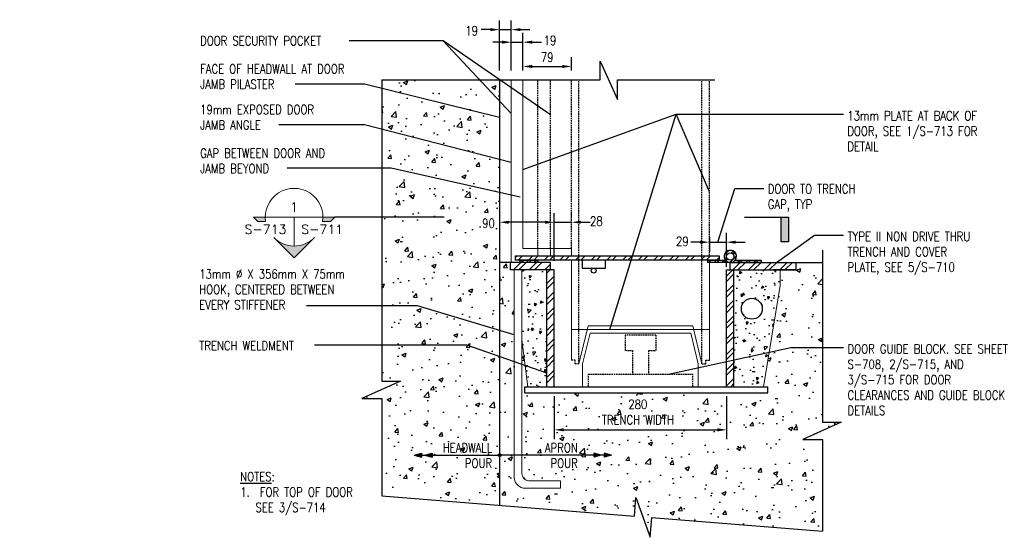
# Model space of a CAD drawing. Header units: millimetres. Extents: x -77 to 4361, y -1560 to 908.
# Tile 4 of 5: x 2761 to 4361, y -1560 to -718. Entities that reach past the tile are written whole.
import ezdxf
from ezdxf import colors
from ezdxf.entities.mleader import LeaderData, LeaderLine
from ezdxf.enums import TextEntityAlignment as Align
from ezdxf.math import Vec2, Vec3

# ---------------------------------------------------------------- set-up
doc = ezdxf.new("R2010")
doc.units = ezdxf.units.MM
doc.linetypes.add('HIDDEN', pattern=[0.375, 0.25, -0.125])
for name, color, linetype in [('G-ANNO-TTLS', 1, 'Continuous'), ('S-ANNO-DIMS', 2, 'Continuous'), ('S-ANNO-TEXT', 2, 'Continuous'), ('S-DETL-CONC', 4, 'Continuous'), ('S-SDEL-DIMS', 3, 'Continuous'), ('S-SDEL-LW25', 3, 'Continuous'), ('S-SECT-CONC', 4, 'Continuous'), ('S-SECT-HIDE', 2, 'HIDDEN'), ('S-SECT-PATT', 1, 'Continuous')]:
    doc.layers.add(name, color=color, linetype=linetype)
for name, color, linetype, lineweight in [('S-ANNO-SYMB', 3, 'Continuous', 18), ('S-SDEL-LW09', 170, 'Continuous', 18), ('S-SDEL-LW18', 190, 'Continuous', 18), ('S-SDEL-TEXT', 2, 'Continuous', 25)]:
    doc.layers.add(name, color=color, linetype=linetype, lineweight=lineweight)
doc.styles.add('ROMANS', font='ROMANS.shx', dxfattribs={"width": 0.8})
doc.styles.add('STD1', font='simplex', dxfattribs={"height": 0.1})
doc.styles.add('Text', font='romans.shx', dxfattribs={"width": 0.8, "height": 3})
doc.dimstyles.new('NFL_1', dxfattribs={"dimscale": 0, "dimtxt": 3, "dimasz": 3, "dimexe": 3, "dimexo": 3, "dimgap": 1.5, "dimtad": 1, "dimdec": 0, "dimzin": 3, "dimdsep": 46, "dimtxsty": 'Text', "dimcen": 3, "dimdle": 3, "dimclrd": 1, "dimclre": 1, "dimclrt": 2, "dimadec": 0, "dimazin": 0, "dimtfac": 0.75, "dimtdec": 0, "dimtmove": 2, "dimatfit": 3, "dimfxl": 0.125, "dimtfillclr": 1, "dimfrac": 2, "dimtolj": 1, "dimtzin": 0, "dimarcsym": 1})
doc.dimstyles.get("Standard").update_dxf_attribs({"dimtxt": 0.125, "dimasz": 0.125, "dimexe": 0.18, "dimexo": 0.0625, "dimgap": 0.125, "dimtad": 0, "dimtih": 1, "dimtoh": 1, "dimdec": 4, "dimzin": 0, "dimdsep": 46, "dimtxsty": 'Text', "dimcen": 0.125, "dimclrt": 2, "dimadec": 0, "dimazin": 0, "dimtfac": 1, "dimtdec": 4, "dimtofl": 0, "dimtmove": 0, "dimatfit": 3, "dimfxl": 0.18, "dimtolj": 1, "dimtzin": 0, "dimarcsym": 0})
pattern_1 = [(225, (-22202.825, -4295.447), (12.727922, -12.727922), []), (225, (-22211.31, -4295.447), (12.727922, -12.727922), [])]

# ---------------------------------------------------------------- blocks, each defined once
blk = doc.blocks.new('*D93')
at = {"layer": 'Defpoints', "color": 0, "transparency": 16777216}
for p in [(3541.1, -979), (3541.1, -1047.6), (3630.1, -1102.2)]:
    blk.add_point(p, dxfattribs=at)
at = {"layer": 'S-SDEL-DIMS', "color": 1, "lineweight": -2, "transparency": 16777216}
for p, q in [((3541.1, -994), (3541.1, -1062.6)), ((3630.1, -1087.2), (3630.1, -1032.6)), ((3615.1, -1047.6), (3556.1, -1047.6))]:
    blk.add_line(p, q, dxfattribs=at)
at = {"layer": 'S-SDEL-DIMS', "color": 1, "transparency": 16777216}
for points in [[(3556.1, -1045.1), (3556.1, -1050.1), (3541.1, -1047.6)], [(3615.1, -1045.1), (3615.1, -1050.1), (3630.1, -1047.6)]]:
    blk.add_solid(points, dxfattribs=at)
at = {"layer": 'S-SDEL-DIMS', "color": 2, "transparency": 16777216, "insert": (3523.1, -1049.2), "char_height": 15, "attachment_point": 5, "style": 'Text'}
blk.add_mtext('\\A1;90', dxfattribs=at)
blk = doc.blocks.new('*D94')
at = {"layer": 'Defpoints', "color": 0, "transparency": 16777216}
for p in [(3658.1, -1047.6), (3658.1, -1053.8), (3630.1, -1125.2)]:
    blk.add_point(p, dxfattribs=at)
at = {"layer": 'S-SDEL-DIMS', "color": 1, "lineweight": -2, "transparency": 16777216}
for p, q in [((3630.1, -1110.2), (3630.1, -1032.6)), ((3658.1, -1038.8), (3658.1, -1032.6)), ((3615.1, -1047.6), (3600.1, -1047.6)), ((3630.1, -1047.6), (3658.1, -1047.6)), ((3673.1, -1047.6), (3688.1, -1047.6))]:
    blk.add_line(p, q, dxfattribs=at)
at = {"layer": 'S-SDEL-DIMS', "color": 1, "transparency": 16777216}
for points in [[(3615.1, -1045.1), (3615.1, -1050.1), (3630.1, -1047.6)], [(3673.1, -1045.1), (3673.1, -1050.1), (3658.1, -1047.6)]]:
    blk.add_solid(points, dxfattribs=at)
at = {"layer": 'S-SDEL-DIMS', "color": 2, "transparency": 16777216, "insert": (3698.4, -1045.9), "char_height": 15, "attachment_point": 5, "style": 'Text'}
blk.add_mtext('\\A1;28', dxfattribs=at)
blk = doc.blocks.new('*D95')
at = {"layer": 'Defpoints', "color": 0, "transparency": 16777216}
for p in [(3560.1, -734.4), (3541.1, -815.9), (3560.1, -815.9)]:
    blk.add_point(p, dxfattribs=at)
at = {"layer": 'S-SDEL-DIMS', "color": 1, "lineweight": -2, "transparency": 16777216}
for p, q in [((3541.1, -800.9), (3541.1, -719.4)), ((3560.1, -800.9), (3560.1, -719.4)), ((3526.1, -734.4), (3511.1, -734.4)), ((3541.1, -734.4), (3560.1, -734.4)), ((3575.1, -734.4), (3590.1, -734.4))]:
    blk.add_line(p, q, dxfattribs=at)
at = {"layer": 'S-SDEL-DIMS', "color": 1, "transparency": 16777216}
for points in [[(3526.1, -731.9), (3526.1, -736.9), (3541.1, -734.4)], [(3575.1, -731.9), (3575.1, -736.9), (3560.1, -734.4)]]:
    blk.add_solid(points, dxfattribs=at)
at = {"layer": 'S-SDEL-DIMS', "color": 2, "transparency": 16777216, "insert": (3495.8, -736.3), "char_height": 15, "attachment_point": 5, "style": 'Text'}
blk.add_mtext('\\A1;19', dxfattribs=at)
blk = doc.blocks.new('*D96')
at = {"layer": 'Defpoints', "color": 0, "transparency": 16777216}
for p in [(3579.1, -754.8), (3560.1, -815.9), (3579.1, -815.9)]:
    blk.add_point(p, dxfattribs=at)
at = {"layer": 'S-SDEL-DIMS', "color": 1, "lineweight": -2, "transparency": 16777216}
for p, q in [((3560.1, -800.9), (3560.1, -739.8)), ((3579.1, -800.9), (3579.1, -739.8)), ((3545.1, -754.8), (3530.1, -754.8)), ((3560.1, -754.8), (3579.1, -754.8)), ((3594.1, -754.8), (3609.1, -754.8))]:
    blk.add_line(p, q, dxfattribs=at)
at = {"layer": 'S-SDEL-DIMS', "color": 1, "transparency": 16777216}
for points in [[(3545.1, -752.3), (3545.1, -757.3), (3560.1, -754.8)], [(3594.1, -752.3), (3594.1, -757.3), (3579.1, -754.8)]]:
    blk.add_solid(points, dxfattribs=at)
at = {"layer": 'S-SDEL-DIMS', "color": 2, "transparency": 16777216, "insert": (3623.1, -752), "char_height": 15, "attachment_point": 5, "style": 'Text'}
blk.add_mtext('\\A1;19', dxfattribs=at)
blk = doc.blocks.new('*D97')
at = {"layer": 'Defpoints', "color": 0, "transparency": 16777216}
for p in [(3658.1, -794.3), (3579.1, -815.9), (3658.1, -815.9)]:
    blk.add_point(p, dxfattribs=at)
at = {"layer": 'S-SDEL-DIMS', "color": 1, "lineweight": -2, "transparency": 16777216}
for p, q in [((3579.1, -800.9), (3579.1, -779.3)), ((3658.1, -800.9), (3658.1, -779.3)), ((3594.1, -794.3), (3643.1, -794.3))]:
    blk.add_line(p, q, dxfattribs=at)
at = {"layer": 'S-SDEL-DIMS', "color": 1, "transparency": 16777216}
for points in [[(3594.1, -791.8), (3594.1, -796.8), (3579.1, -794.3)], [(3643.1, -791.8), (3643.1, -796.8), (3658.1, -794.3)]]:
    blk.add_solid(points, dxfattribs=at)
at = {"layer": 'S-SDEL-DIMS', "color": 2, "transparency": 16777216, "insert": (3618.6, -779.3), "char_height": 15, "attachment_point": 5, "style": 'Text'}
blk.add_mtext('\\A1;79', dxfattribs=at)
blk = doc.blocks.new('*D98')
at = {"layer": 'Defpoints', "color": 0, "transparency": 16777216}
for p in [(3882.1, -1057.1), (3910.1, -1080), (3910.1, -1135.1)]:
    blk.add_point(p, dxfattribs=at)
at = {"layer": 'S-SDEL-DIMS', "color": 1, "lineweight": -2, "transparency": 16777216}
for p, q in [((3882.1, -1072.1), (3882.1, -1095)), ((3910.1, -1120.1), (3910.1, -1065)), ((3867.1, -1080), (3852.1, -1080)), ((3882.1, -1080), (3910.1, -1080)), ((3925.1, -1080), (3940.1, -1080))]:
    blk.add_line(p, q, dxfattribs=at)
at = {"layer": 'S-SDEL-DIMS', "color": 1, "transparency": 16777216}
for points in [[(3867.1, -1077.5), (3867.1, -1082.5), (3882.1, -1080)], [(3925.1, -1077.5), (3925.1, -1082.5), (3910.1, -1080)]]:
    blk.add_solid(points, dxfattribs=at)
at = {"layer": 'S-SDEL-DIMS', "color": 2, "transparency": 16777216, "insert": (3838.2, -1078.7), "char_height": 15, "attachment_point": 5, "style": 'Text'}
blk.add_mtext('\\A1;29', dxfattribs=at)
blk = doc.blocks.new('GH2027')
h = blk.add_hatch(color=0)
h.paths.add_polyline_path([(-0.312, 0), (-0.442, 0), (-0.395, -0.047), (-0.309, -0.047, -0.037831)])
h.paths.add_polyline_path([(0.221, -0.221, -0.414214), (-0.221, -0.221), (0, -0.442)])
h.paths.add_polyline_path([(0.442, 0), (0.312, 0, -0.037831), (0.309, -0.047), (0.395, -0.047)])
at = {"color": 0}
blk.add_line((0, 0), (0, -0.312), dxfattribs=at)
for points in [[(0.309, -0.047, 1.163965), (-0.309, -0.047), (-0.395, -0.047), (-0.442, 0), (0.442, 0), (0.395, -0.047)], [(-0.221, -0.221, 0.414214), (0.221, -0.221), (0, -0.442)]]:
    blk.add_lwpolyline(points, format="xyb", close=True, dxfattribs=at)
at = {"color": 0, "linetype": 'ByBlock', "lineweight": -2, "style": 'STD1'}
blk.add_attdef('NUM', text='', height=0.1, dxfattribs=at).set_placement((-0.001, 0.06), align=Align.CENTER)
blk.add_attdef('APPLIES', text='', height=0.1, dxfattribs=at).set_placement((-0.083, -0.181), align=Align.RIGHT)
for tag, p in [('DRAWN', (0.077, -0.181)), ('NOTE', (0.244, -0.386))]:
    blk.add_attdef(tag, p, '', height=0.1, dxfattribs=at)
blk = doc.blocks.new('FLAG')
blk.add_hatch(color=0).paths.add_polyline_path([(-11.91, 8.03), (-14.29, 8.03), (-14.29, 0), (-11.91, 0)])
at = {"color": 0}
blk.add_lwpolyline([(0, 0), (-14.29, 0), (-14.29, 8.03), (-11.91, 8.03), (-11.91, 0)], dxfattribs=at)
blk = doc.blocks.new('*D99')
at = {"layer": 'Defpoints', "color": 0, "transparency": 16777216}
for p in [(3630.1, -1315.2), (3910.1, -1315.2), (3910.1, -1385.1)]:
    blk.add_point(p, dxfattribs=at)
at = {"layer": 'S-SDEL-DIMS', "color": 1, "lineweight": -2, "transparency": 16777216}
for p, q in [((3630.1, -1330.2), (3630.1, -1400.1)), ((3910.1, -1330.2), (3910.1, -1400.1)), ((3645.1, -1385.1), (3895.1, -1385.1))]:
    blk.add_line(p, q, dxfattribs=at)
at = {"layer": 'S-SDEL-DIMS', "color": 1, "transparency": 16777216}
for points in [[(3645.1, -1382.6), (3645.1, -1387.6), (3630.1, -1385.1)], [(3895.1, -1382.6), (3895.1, -1387.6), (3910.1, -1385.1)]]:
    blk.add_solid(points, dxfattribs=at)
at = {"layer": 'S-SDEL-DIMS', "color": 2, "transparency": 16777216, "insert": (3765.9, -1356.2), "char_height": 15, "attachment_point": 5, "style": 'Text'}
blk.add_mtext('\\A1;280\\PTRENCH WIDTH', dxfattribs=at)

msp = doc.modelspace()

# ---------------------------------------------------------------- hatches: boundary and pattern name
at = {"layer": 'S-SECT-PATT'}
h = msp.add_hatch(dxfattribs=at)
h.set_pattern_fill('CONCRETE_C', color=256, scale=10, pattern_type=2)
h.set_pattern_definition([(50, (-22481.023, -3937.34), (71.72602, -6.27521), [7.5, -82.5]), (355, (-22481.02, -3937.34), (-13.87513, 75.21921), [6, -66]), (100.4514, (-22475.046, -3937.86), (57.85094, 68.94395), [6.37402, -70.11421]), (46.1842, (-22481.02, -3917.34), (106.7241, -16.5519), [11.25, -123.75]), (96.6356, (-22472.13, -3918.72), (93.46627, 97.4118), [9.56103, -105.1713]), (351.1842, (-22481.02, -3917.34), (93.4662, 97.41186), [9, -99]), (21, (-22471.023, -3922.34), (59.6907, -40.26189), [7.5, -82.5]), (326, (-22471.02, -3922.34), (24.33153, 72.515), [6, -66]), (71.4514, (-22466.05, -3925.69), (84.02226, 32.25305), [6.37402, -70.11421]), (37.5, (-22481.023, -3937.338), (1.215986, 33.289385), [0, -65.2, 0, -67, 0, -66.25]), (7.5, (-22481.023, -3937.338), (26.306954, 39.44117), [0, -38.2, 0, -63.7, 0, -25.25]), (327.5, (-22503.323, -3937.338), (53.382244, -2.255487), [0, -25, 0, -78, 0, -103.5]), (317.5, (-22513.323, -3937.34), (58.31862, 10.0105), [0, -32.5, 0, -51.8, 0, -73.5])])
h.paths.add_polyline_path([(3349.5, -815.9), (3541.1, -815.9), (3541.1, -1508), (3349.5, -1492.6), (3349.5, -1334.2), (3317.3, -1334.2), (3379.9, -1306), (3349.5, -1306)])
h = msp.add_hatch(dxfattribs=at)
h.set_pattern_fill('ANSI32', color=256, scale=48)
h.set_pattern_definition([(45, (-22481.023, -3937.338), (-12.727922, 12.727922), []), (45, (-22472.538, -3937.338), (-12.727922, 12.727922), [])])
h.paths.add_polyline_path([(3567.1, -1102.2), (3898.1, -1102.2), (3898.1, -1109.2), (3567.1, -1109.2)])
h = msp.add_hatch(dxfattribs=at)
h.set_pattern_fill('ANSI32', color=256, scale=24)
h.set_pattern_definition([(45, (-22481.023, -3937.338), (-6.363961, 6.363961), []), (45, (-22476.7805, -3937.338), (-6.363961, 6.363961), [])])
h.paths.add_polyline_path([(3924.1, -1109.2), (3966.1, -1109.2), (3966.1, -1113.2), (3916.1, -1113.2, -4.236068)])
h.paths.add_polyline_path([(3922.1, -1103.2, 1), (3910.1, -1103.2, 1)], flags=16)
h.paths.add_polyline_path([(3879.1, -1109.2), (3908.1, -1109.2, 0.236068), (3916.1, -1113.2), (3879.1, -1113.2)])
h.paths.add_polyline_path([(3574.1, -1109.2), (3603.1, -1109.2), (3603.1, -1113.2), (3574.1, -1113.2)])
h = msp.add_hatch(dxfattribs=at)
h.set_pattern_fill('CONCRETE_C', color=256, scale=10, pattern_type=2)
h.set_pattern_definition([(50, (-669.43, 10644.52), (71.72602, -6.27521), [7.5, -82.5]), (355, (-669.43, 10644.52), (-13.87513, 75.2192), [6, -66]), (100.4514, (-663.45, 10643.996), (57.85094, 68.94395), [6.374, -70.1142]), (46.1842, (-669.43, 10664.52), (106.7241, -16.5519), [11.25, -123.75]), (96.6356, (-660.54, 10663.14), (93.4663, 97.4118), [9.561, -105.1713]), (351.1842, (-669.43, 10664.52), (93.4662, 97.4119), [9, -99]), (21, (-659.43, 10659.52), (59.6907, -40.2619), [7.5, -82.5]), (326, (-659.43, 10659.52), (24.33153, 72.515), [6, -66]), (71.4514, (-654.455, 10656.164), (84.02226, 32.25305), [6.374, -70.1142]), (37.5, (-669.43, 10644.52), (1.215986, 33.289385), [0, -65.2, 0, -67, 0, -66.25]), (7.5, (-669.43, 10644.52), (26.30695, 39.44117), [0, -38.2, 0, -63.7, 0, -25.25]), (327.5, (-691.73, 10644.52), (53.382244, -2.255487), [0, -25, 0, -78, 0, -103.5]), (317.5, (-701.73, 10644.52), (58.31862, 10.0105), [0, -32.5, 0, -51.8, 0, -73.5])])
h.paths.add_polyline_path([(4096.5, -1372.5), (4066.1, -1372.5), (4066.1, -1113.2), (4023.1, -1113.2), (4023.1, -1125.2), (3997.1, -1125.2), (3997.1, -1150.2), (3970.1, -1315.2), (3977.1, -1315.2), (3977.1, -1325.2), (3582.1, -1325.2), (3582.1, -1315.2), (3587.1, -1315.2), (3577.1, -1238.5), (3577.1, -1456, 0.369847), (3588.9, -1468.2), (3640.1, -1468.2), (3640.1, -1480.2), (3582.6, -1480.2, -0.358275), (3565.1, -1464.7), (3565.1, -1125.2), (3559.1, -1125.2), (3559.1, -1113.2), (3541.1, -1113.2), (3541.1, -1508), (3760.3, -1525.5), (3762.7, -1495.2), (3785.9, -1559.8), (3788.4, -1527.7), (4066.1, -1549.9), (4066.1, -1400.7), (4033.9, -1400.7)])
h = msp.add_hatch(dxfattribs=at)
h.set_pattern_fill('ANSI32', color=256, scale=48, angle=180)
h.set_pattern_definition(pattern_1)
h.paths.add_polyline_path([(3559.1, -1113.2), (3624.1, -1113.2), (3624.1, -1125.2), (3559.1, -1125.2)])
h = msp.add_hatch(dxfattribs=at)
h.set_pattern_fill('ANSI32', color=256, scale=48, angle=180)
h.set_pattern_definition(pattern_1)
h.paths.add_polyline_path([(3916.1, -1113.2), (4023.1, -1113.2), (4023.1, -1125.2), (3985.1, -1125.2), (3916.1, -1125.2)])
h = msp.add_hatch(dxfattribs=at)
h.set_pattern_fill('CONCRETE_C', color=256, scale=6, angle=180, pattern_type=2)
h.set_pattern_definition([(230, (-22202.825, -4295.447), (-43.03561, 3.76513), [4.5, -49.5]), (175, (-22202.825, -4295.447), (8.32508, -45.13153), [3.6, -39.6]), (280.4514, (-22206.41, -4295.133), (-34.71056, -41.36637), [3.82441, -42.06853]), (226.1842, (-22202.825, -4307.447), (-64.03446, 9.93114), [6.75, -74.25]), (276.6356, (-22208.16, -4306.62), (-56.07976, -58.44707), [5.73662, -63.10278]), (171.1842, (-22202.825, -4307.447), (-56.07972, -58.44712), [5.4, -59.4]), (201, (-22208.825, -4304.447), (-35.814423, 24.157133), [4.5, -49.5]), (146, (-22208.825, -4304.447), (-14.59892, -43.509), [3.6, -39.6]), (251.4514, (-22211.81, -4302.434), (-50.41336, -19.35183), [3.82441, -42.06853]), (217.5, (-22202.825, -4295.447), (-0.729591, -19.973631), [0, -39.12, 0, -40.2, 0, -39.75]), (187.5, (-22202.825, -4295.447), (-15.784172, -23.664703), [0, -22.92, 0, -38.22, 0, -15.15]), (147.5, (-22189.445, -4295.447), (-32.029346, 1.353292), [0, -15, 0, -46.8, 0, -62.1]), (137.5, (-22183.445, -4295.447), (-34.99117, -6.0063), [0, -19.5, 0, -31.08, 0, -44.1])])
h.paths.add_polyline_path([(3922.1, -1125.2), (3997.1, -1125.2), (3997.1, -1150.2), (3970.1, -1315.2), (3922.1, -1315.2)])
edge = h.paths.add_edge_path(flags=16)
edge.add_arc((3951.1, -1188.2), 17, 180, 540, ccw=False)
h.paths.add_polyline_path([(3577.1, -1125.2), (3618.1, -1125.2), (3618.1, -1315.2), (3587.1, -1315.2), (3577.1, -1238.5)])
h = msp.add_hatch(dxfattribs=at)
h.set_pattern_fill('ANSI32', color=256, scale=48, angle=180)
h.set_pattern_definition(pattern_1)
h.paths.add_polyline_path([(3618.1, -1125.2), (3624.1, -1125.2), (3630.1, -1125.2), (3630.1, -1315.2), (3618.1, -1315.2)])
h = msp.add_hatch(dxfattribs=at)
h.set_pattern_fill('ANSI32', color=256, scale=48, angle=180)
h.set_pattern_definition(pattern_1)
h.paths.add_polyline_path([(3910.1, -1125.2), (3922.1, -1125.2), (3922.1, -1315.2), (3910.1, -1315.2)])
h = msp.add_hatch(color=256, dxfattribs=at)
h.dxf.hatch_style = 1
h.paths.add_polyline_path([(3402.3, -1426.3), (3414.3, -1423.1), (3414.3, -1429.5)])
h = msp.add_hatch(color=256, dxfattribs=at)
h.dxf.hatch_style = 1
h.paths.add_polyline_path([(3419.3, -1426.3), (3431.3, -1423.1), (3431.3, -1429.5)])
h = msp.add_hatch(color=256, dxfattribs=at)
h.dxf.hatch_style = 1
h.paths.add_polyline_path([(3706.2, -1426.3), (3694.3, -1423.1), (3694.3, -1429.5)])
h = msp.add_hatch(color=256, dxfattribs=at)
h.dxf.hatch_style = 1
h.paths.add_polyline_path([(3723.2, -1426.3), (3711.3, -1423.1), (3711.3, -1429.5)])

# ---------------------------------------------------------------- linework, layer by layer
at = {"layer": 'G-ANNO-TTLS'}
msp.add_line((3450.9, -1039.4), (3273.5, -1039.4), dxfattribs=at)
at = {"layer": 'S-ANNO-DIMS'}
for p, q in [((3402.3, -1426.3), (3414.3, -1423.1)), ((3414.3, -1423.1), (3414.3, -1429.5)), ((3419.3, -1426.3), (3431.3, -1423.1)), ((3431.3, -1423.1), (3431.3, -1429.5)), ((3706.2, -1426.3), (3694.3, -1423.1)), ((3694.3, -1423.1), (3694.3, -1429.5)), ((3723.2, -1426.3), (3711.3, -1423.1)), ((3711.3, -1423.1), (3711.3, -1429.5)), ((3402.3, -1426.3), (3541.1, -1426.3)), ((3402.3, -1426.3), (3414.3, -1429.5)), ((3419.3, -1426.3), (3431.3, -1429.5)), ((3723.2, -1426.3), (3541.1, -1426.3)), ((3706.2, -1426.3), (3694.3, -1429.5)), ((3723.2, -1426.3), (3711.3, -1429.5))]:
    msp.add_line(p, q, dxfattribs=at)
at = {"layer": 'S-DETL-CONC'}
msp.add_line((3541.1, -815.9), (3541.1, -1508), dxfattribs=at)
at = {"layer": 'S-SDEL-LW09'}
for p, q in [((3560.1, -1113.2), (3560.1, -815.9)), ((3579.1, -1090.2), (3579.1, -815.9)), ((3579.1, -1090.2), (3658.1, -1090.2)), ((3603.1, -1102.2), (3603.1, -1090.2)), ((3624.1, -1102.2), (3624.1, -1090.2)), ((3658.1, -1090.2), (3658.1, -1102.2)), ((3658.1, -1109.2), (3658.1, -1272)), ((3882.1, -1113.2), (3882.1, -1272)), ((3685, -1216), (3670.1, -1278)), ((3685, -1216), (3855.3, -1216)), ((3855.3, -1216), (3870.1, -1278)), ((3658.1, -1222), (3882.1, -1222))]:
    msp.add_line(p, q, dxfattribs=at)
at = {"layer": 'S-SDEL-LW18'}
for p, q in [((3565.1, -1125.2), (3565.1, -1464.7)), ((3577.1, -1125.2), (3577.1, -1456)), ((3997.1, -1125.2), (3997.1, -1150.2)), ((3970.1, -1315.2), (3997.1, -1150.2)), ((3688.1, -1228), (3676.1, -1278)), ((3688.1, -1228), (3852.1, -1228)), ((3852.1, -1228), (3864.1, -1278)), ((3587.1, -1315.2), (3577.1, -1238.5)), ((3676.1, -1278), (3676.1, -1315.2)), ((3864.1, -1278), (3864.1, -1315.2)), ((3640.1, -1468.2), (3588.9, -1468.2)), ((3640.1, -1468.2), (3640.1, -1480.2)), ((3640.1, -1480.2), (3582.6, -1480.2))]:
    msp.add_line(p, q, dxfattribs=at)
for centre, radius, start, end in [((3590.1, -1455.2), 13, 183.4864, 264.6734), ((3583.3, -1461.8), 18.4, 189.1037, 267.9491)]:
    msp.add_arc(centre, radius, start, end, dxfattribs=at)
at = {"layer": 'S-SDEL-LW25'}
for p, q in [((3567.1, -1109.2), (3567.1, -1102.2)), ((3567.1, -1102.2), (3898.1, -1102.2)), ((3898.1, -1102.2), (3898.1, -1109.2)), ((3559.1, -1113.2), (3541.1, -1113.2)), ((3624.1, -1113.2), (3559.1, -1113.2)), ((3559.1, -1125.2), (3559.1, -1113.2)), ((3898.1, -1109.2), (3567.1, -1109.2)), ((3574.1, -1109.2), (3603.1, -1109.2)), ((3574.1, -1109.2), (3574.1, -1113.2)), ((3603.1, -1113.2), (3574.1, -1113.2)), ((3603.1, -1109.2), (3603.1, -1113.2)), ((3624.1, -1125.2), (3624.1, -1113.2)), ((3879.1, -1109.2), (3908.1, -1109.2)), ((3879.1, -1109.2), (3879.1, -1113.2)), ((3966.1, -1113.2), (3879.1, -1113.2)), ((3916.1, -1125.2), (3916.1, -1113.2)), ((3916.1, -1113.2), (3991.1, -1113.2)), ((3924.1, -1109.2), (3966.1, -1109.2)), ((3966.1, -1109.2), (3966.1, -1113.2)), ((3991.1, -1113.2), (4066.1, -1113.2)), ((4023.1, -1125.2), (4023.1, -1113.2)), ((3624.1, -1125.2), (3559.1, -1125.2)), ((3618.1, -1315.2), (3618.1, -1125.2)), ((3630.1, -1125.2), (3618.1, -1125.2)), ((3630.1, -1315.2), (3630.1, -1125.2)), ((3910.1, -1315.2), (3910.1, -1125.2)), ((3910.1, -1125.2), (3922.1, -1125.2)), ((3916.1, -1125.2), (4023.1, -1125.2)), ((3922.1, -1315.2), (3922.1, -1125.2)), ((4023.1, -1125.2), (3985.1, -1125.2)), ((3582.1, -1325.2), (3582.1, -1315.2)), ((3582.1, -1315.2), (3977.1, -1315.2)), ((3582.1, -1325.2), (3977.1, -1325.2)), ((3977.1, -1325.2), (3977.1, -1315.2))]:
    msp.add_line(p, q, dxfattribs=at)
msp.add_lwpolyline([(3675.1, -1109.2), (3675.1, -1122.2), (3713.1, -1122.2), (3713.1, -1109.2)], close=True, dxfattribs=at)
for centre, radius in [((3916.1, -1103.2), 6), ((3694.1, -1126.2), 4), ((3951.1, -1188.2), 17), ((3541.1, -1426.3), 2.44)]:
    msp.add_circle(centre, radius, dxfattribs=at)
for start in [330, 323.1301]:
    msp.add_arc((3916.1, -1103.2), 10, start, 270, dxfattribs=at)
at = {"layer": 'S-SECT-CONC'}
for points in [[(3349.5, -815.9), (3704.8, -815.9), (3704.8, -785.5), (3733, -848.1), (3733, -815.9), (3891.1, -815.9)], [(3349.5, -815.9), (3349.5, -1306), (3379.9, -1306), (3317.3, -1334.2), (3349.5, -1334.2), (3349.5, -1492.6)], [(4066.1, -1093), (4066.1, -1372.5), (4096.5, -1372.5), (4033.9, -1400.7), (4066.1, -1400.7), (4066.1, -1549.9)], [(3349.5, -1492.6), (3760.3, -1525.5), (3762.7, -1495.2), (3785.9, -1559.8), (3788.4, -1527.7), (4066.1, -1549.9)]]:
    msp.add_lwpolyline(points, dxfattribs=at)
at = {"layer": 'S-SECT-HIDE', "ltscale": 10}
for p, q in [((3603.1, -1090.2), (3603.1, -815.9)), ((3624.1, -1090.2), (3624.1, -815.9)), ((3658.1, -1090.2), (3658.1, -815.9)), ((3670.1, -1278), (3670.1, -815.9)), ((3870.1, -1278), (3870.1, -815.9)), ((3882.1, -1102.2), (3882.1, -815.9)), ((3795.3, -1231), (3745.3, -1231)), ((3745.3, -1231), (3745.3, -1256)), ((3795.3, -1231), (3795.3, -1256)), ((3745.3, -1255.8), (3757.3, -1256)), ((3757.3, -1256), (3757.3, -1294.5)), ((3783.3, -1256), (3783.3, -1294.5)), ((3783.3, -1256), (3795.3, -1256)), ((3664.1, -1272), (3658.1, -1272)), ((3664.1, -1278), (3664.1, -1272)), ((3670.1, -1278), (3664.1, -1278)), ((3870.1, -1278), (3876.1, -1278)), ((3876.1, -1278), (3876.1, -1272)), ((3876.1, -1272), (3882.1, -1272)), ((3685.4, -1294.5), (3855.1, -1294.5)), ((3685.4, -1315.2), (3685.4, -1294.5)), ((3855.1, -1315.2), (3855.1, -1294.5))]:
    msp.add_line(p, q, dxfattribs=at)

# ---------------------------------------------------------------- block references
at = {"layer": 'G-ANNO-TTLS', "xscale": 5, "yscale": 5, "zscale": 5, "rotation": 180}
msp.add_blockref('FLAG', (3939.1, -1039.4), dxfattribs=at)
at = {"layer": 'S-ANNO-SYMB', "xscale": 150, "yscale": 150, "zscale": 150}
msp.add_blockref('GH2027', (3207.2, -1039.4), dxfattribs=at).add_auto_attribs({'NUM': '1', 'APPLIES': 'S-713', 'DRAWN': 'S-711'})

# ---------------------------------------------------------------- texts
at = {"layer": 'S-SDEL-TEXT', "char_height": 15, "attachment_point": 1, "style": 'ROMANS'}
for s, insert, width in [('\\A1;\\pxt0,3;DOOR SECURITY POCKET', (3054.4, -745), 302.997), ('\\A1;\\pxt0,3;FACE OF HEADWALL AT DOOR JAMB PILASTER', (3054.4, -790.7), 300.909), ('\\A1;\\pxt0,3;19mm EXPOSED DOOR JAMB ANGLE', (3054.4, -856.9), 221.914), ('\\A1;13mm PLATE AT BACK OF DOOR, SEE 1/S-713 FOR DETAIL', (4106.3, -866.9), 276.962), ('\\A1;GAP BETWEEN DOOR AND JAMB BEYOND', (3054.4, -927.8), 265.866), ('\\A1;DOOR TO TRENCH \\PGAP, TYP', (3977, -985.8), 221.914), ('\\A1;TYPE II NON DRIVE THRU TRENCH AND COVER PLATE, SEE 5/S-710', (4106.7, -1063.1), 230.29), ('\\A1;13mm %%C X 356mm X 75mm \\PHOOK, CENTERED BETWEEN\\PEVERY STIFFENER', (3053, -1124.3), 379.922), ('\\A1;\\pxt0,3;TRENCH WELDMENT', (3053, -1240.7), 221.914), ('\\A1;DOOR GUIDE BLOCK. SEE SHEET S-708, 2/S-715, AND 3/S-715 FOR DOOR CLEARANCES AND GUIDE BLOCK DETAILS', (4106.7, -1246.1), 288.338), ('\\A1;\\pxt0,3;{\\LNOTES}:\\P1.  FOR TOP OF DOOR\\P   SEE 3/S-714', (3119.6, -1453.8), 310.942)]:
    msp.add_mtext(s, dxfattribs=dict(at, insert=insert, width=width))
at = {"layer": 'S-SDEL-TEXT', "char_height": 15, "attachment_point": 3, "style": 'ROMANS'}
for s, insert in [('\\A1;HEADWALL\\PPOUR', (3529, -1406.8)), ('\\A1;APRON\\PPOUR', (3668.2, -1406.8))]:
    msp.add_mtext(s, dxfattribs=dict(at, insert=insert))

# ---------------------------------------------------------------- dimensions: what is measured, and where the dimension line sits
at = {"layer": 'S-SDEL-DIMS'}
for base, p1, p2, picture, middle in [((3560.1, -734.4), (3541.1, -815.9), (3560.1, -815.9), '*D95', (3495.8, -736.3)), ((3579.1, -754.8), (3560.1, -815.9), (3579.1, -815.9), '*D96', (3623.1, -752))]:
    dim = msp.add_linear_dim(base=base, p1=p1, p2=p2, dimstyle='NFL_1', dxfattribs=at)
    dim.commit()
    dim.dimension.update_dxf_attribs({"geometry": picture, "text_midpoint": middle, "dimtype": 160})
dim = msp.add_linear_dim(base=(3658.1, -794.3), p1=(3579.1, -815.9), p2=(3658.1, -815.9), dimstyle='NFL_1', dxfattribs=at)
dim.commit()
dim.dimension.update_dxf_attribs({"geometry": '*D97', "text_midpoint": (3618.6, -779.3)})
dim = msp.add_linear_dim(base=(3541.1, -1047.6), p1=(3630.1, -1102.2), p2=(3541.1, -979), angle=180, text='90', dimstyle='NFL_1', dxfattribs=at)
dim.commit()
dim.dimension.update_dxf_attribs({"geometry": '*D93', "text_midpoint": (3523.1, -1049.2), "dimtype": 160})
dim = msp.add_linear_dim(base=(3658.1, -1047.6), p1=(3630.1, -1125.2), p2=(3658.1, -1053.8), angle=180, dimstyle='NFL_1', dxfattribs=at)
dim.commit()
dim.dimension.update_dxf_attribs({"geometry": '*D94', "text_midpoint": (3698.4, -1045.9), "dimtype": 160})
for base, p1, p2, text, picture, middle in [((3910.1, -1080), (3882.1, -1057.1), (3910.1, -1135.1), '29', '*D98', (3838.2, -1078.7)), ((3910.1, -1385.1), (3630.1, -1315.2), (3910.1, -1315.2), '<>\\PTRENCH WIDTH', '*D99', (3765.9, -1356.2))]:
    dim = msp.add_linear_dim(base=base, p1=p1, p2=p2, text=text, dimstyle='NFL_1', dxfattribs=at)
    dim.commit()
    dim.dimension.update_dxf_attribs({"geometry": picture, "text_midpoint": middle, "dimtype": 160})

# ---------------------------------------------------------------- leaders
at = {"layer": 'S-ANNO-TEXT', "ltscale": 10}
ml = msp.add_multileader_mtext('Standard', dxfattribs=at)
ml.set_content('FACE OF HEADWALL BUMP OUT', color=3, style='Text')
ml.set_leader_properties(color=2)
ml.build(insert=Vec2(0, 0))
ml.multileader.update_dxf_attribs({"text_right_attachment_type": 3, "dogleg_length": 3, "arrow_head_size": 15, "scale": 5})
ctx = ml.context
ctx.base_point, ctx.scale, ctx.char_height, ctx.arrow_head_size, ctx.landing_gap_size, ctx.plane_origin = Vec3(1943, -726), 5, 15, 15, 7.5, Vec3(1763, -822.4)
ctx.right_attachment = 3
notes = []
notes.append((ctx, [(0, (1, 1, 0), (1928, -726), (1, 0), 15, [(0, [(1763, -822.4)], 0, [])])]))
ctx.mtext.insert, ctx.mtext.width, ctx.mtext.flow_direction = Vec3(1950.5, -718.5), 296.73, 5
ml = msp.add_multileader_mtext('Standard', dxfattribs=at)
ml.set_content('OUTLINE OF HEADWALL OPENING', color=3, style='Text')
ml.set_leader_properties(color=2)
ml.build(insert=Vec2(0, 0))
ml.multileader.update_dxf_attribs({"text_right_attachment_type": 3, "dogleg_length": 3, "arrow_head_size": 15, "scale": 5})
ctx = ml.context
ctx.base_point, ctx.scale, ctx.char_height, ctx.arrow_head_size, ctx.landing_gap_size, ctx.plane_origin = Vec3(2053.4, -827.1), 5, 15, 15, 7.5, Vec3(1726.5, -955.9)
ctx.right_attachment = 3
notes.append((ctx, [(0, (1, 1, 0), (2038.4, -827.1), (1, 0), 15, [(0, [(1726.5, -955.9)], 0, [])])]))
ctx.mtext.insert, ctx.mtext.width, ctx.mtext.flow_direction = Vec3(2060.9, -819.6), 177.869, 5
at = {"layer": 'S-SDEL-TEXT'}
for points in [[(3560.1, -871), (3449.6, -752.6), (3296.6, -752.6)], [(3624.1, -873), (3449.6, -752.6), (3342.8, -752.6)], [(3541.1, -877.1), (3321.8, -823.1), (3209, -823.1)], [(3579.1, -961.8), (3828.2, -872.1), (4100.1, -872.1)], [(3720.2, -1222), (3828.2, -872.1), (4100.1, -872.1)], [(3882.1, -998.4), (3828.2, -872.1), (4100.1, -872.1)], [(3560.1, -950.5), (3321.8, -889.3), (3182.5, -889.3)], [(3574.4, -1006.6), (3364.8, -959.4), (3195.8, -959.4)], [(3896.1, -1080), (3923.5, -992.7), (3970.8, -992.7)], [(3991.1, -1113.2), (4052.8, -1068.4), (4100.1, -1068.4)], [(3565.1, -1230.5), (3407.5, -1183.6), (3227.1, -1183.6)], [(3618.1, -1292.8), (3488, -1247.7), (3240.3, -1247.7)], [(3815.9, -1294.5), (4014.3, -1251.4), (4100.1, -1251.4)]]:
    msp.add_leader(points, dimstyle='Standard', override={"dimscale": 0, "dimasz": 3, "dimtad": 0}, dxfattribs=at)
for ctx, leaders in notes:
    for number, flags, end, landing, length, lines in leaders:
        leader = LeaderData()
        leader.index, (leader.has_last_leader_line, leader.has_dogleg_vector, leader.attachment_direction) = number, flags
        leader.last_leader_point, leader.dogleg_vector, leader.dogleg_length = Vec3(end), Vec3(landing), length
        for number, points, colour, breaks in lines:
            line = LeaderLine()
            line.index, line.vertices, line.color, line.breaks = number, Vec3.list(points), colors.encode_raw_color(colour), breaks
            leader.lines.append(line)
        ctx.leaders.append(leader)

doc.saveas('drawing.dxf')
